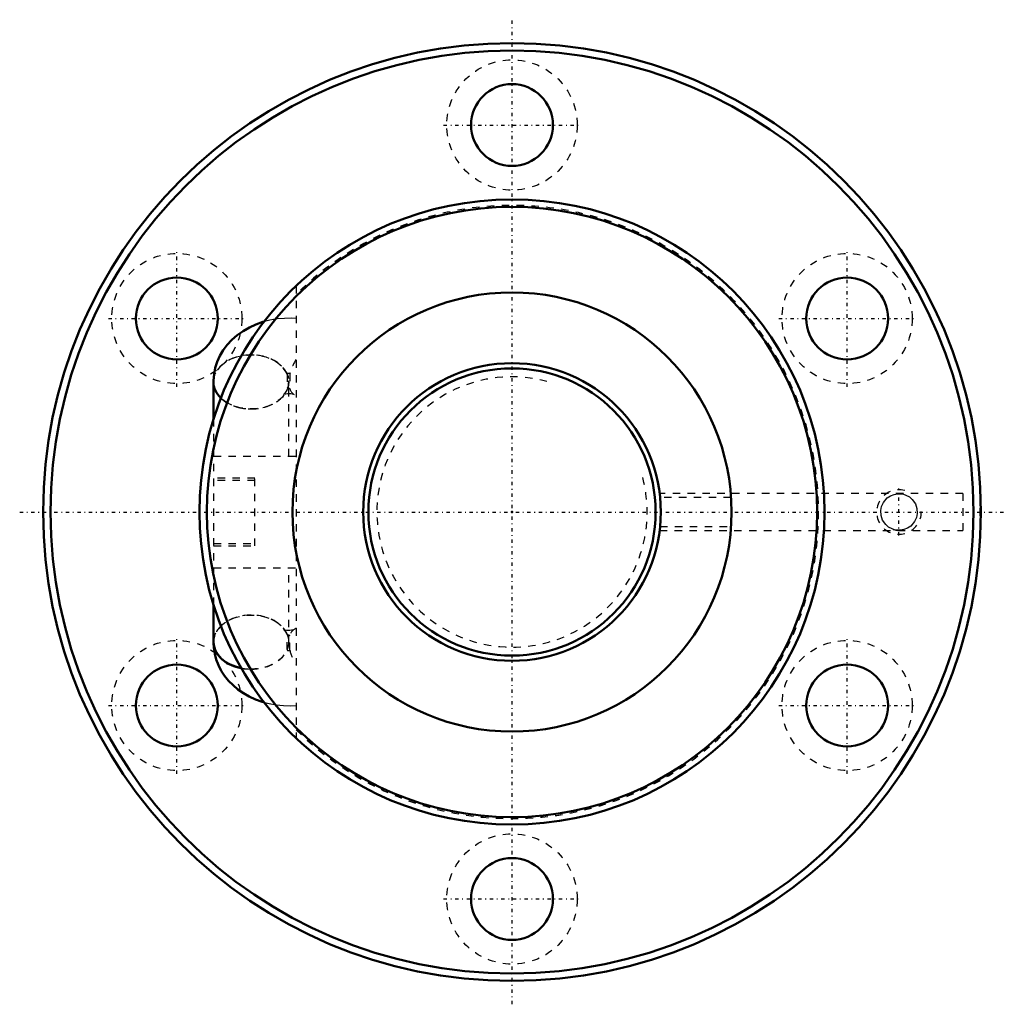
# Model space of a CAD drawing. Header units: millimetres. Extents: x -66 to 66, y -66 to 66.
import ezdxf

# ---------------------------------------------------------------- set-up
doc = ezdxf.new("R2010")
doc.units = ezdxf.units.MM
doc.linetypes.add('Center', pattern=[1.5, 0.45, -0.5, 0.05, -0.5])
doc.linetypes.add('Dashed', pattern=[2, 1, -1])
for name, color, linetype, lineweight in [('2d ConnectionPoints', 7, 'Continuous', 50), ('AM_0', 7, 'Continuous', 50), ('AM_5', 3, 'Continuous', 25), ('AM_7', 7, 'Center', 25), ('AM_9', 6, 'Dashed', 25)]:
    doc.layers.add(name, color=color, linetype=linetype, lineweight=lineweight)

# ---------------------------------------------------------------- blocks, each defined once
blk = doc.blocks.new('1_BIF4016V_5RR_Nut_0_in_BIF4016V_5RRG0_164LC0_000_2')
at = {"layer": 'AM_0'}
for p, q in [((-40.1, 17.25), (-40.1, 12.49)), ((-40.09, 17.15), (-40.09, 12.52)), ((63, 2.5), (62.95, 2.5)), ((62.95, -2.5), (62.95, -2.5)), ((-40.1, -12.49), (-40.1, -17.25)), ((-40.09, -12.52), (-40.09, -17.48))]:
    blk.add_line(p, q, dxfattribs=at)
for points in [[(-33.25, 25.6), (-33.48, 25.53), (-34.41, 25.21), (-35.29, 24.8), (-36.13, 24.32), (-36.91, 23.77), (-37.63, 23.15), (-38.26, 22.47), (-38.8, 21.74), (-39.25, 20.97), (-39.61, 20.17), (-39.87, 19.35), (-40.04, 18.52), (-40.11, 17.69), (-40.11, 17.48)], [(-40.11, -17.48), (-40.07, -18.24), (-39.94, -19.05), (-39.73, -19.84), (-39.43, -20.6), (-39.06, -21.33), (-38.61, -22.02), (-38.08, -22.68), (-37.48, -23.29), (-36.82, -23.85), (-36.09, -24.35), (-35.3, -24.8), (-34.45, -25.19), (-33.56, -25.5), (-33.26, -25.59)]]:
    blk.add_lwpolyline(points, dxfattribs=at)
for centre, radius in [((0, 0), 63), ((0, 0), 62), ((0, 52), 5.5), ((0, 0), 42), ((0, 0), 41), ((-45.03, 26), 5.5), ((45.03, 26), 5.5), ((0, 0), 29.5), ((-45.03, -26), 5.5), ((45.03, -26), 5.5), ((0, -52), 5.5)]:
    blk.add_circle(centre, radius, dxfattribs=at)
for centre, major_axis, start_param, end_param in [((-35.06, 17.48), (-5.05, 0), 6.283004, 6.923119), ((-35.06, -17.48), (5.05, 0), 3.052564, 4.447396), ((-35.04, -17.48), (5.05, 0), 3.141593, 4.442764)]:
    blk.add_ellipse(centre, major_axis=major_axis, ratio=0.71934, start_param=start_param, end_param=end_param, dxfattribs=at)
at = {"layer": 'AM_5', "linetype": 'Dashed'}
blk.add_arc((52, 0), 3, 75, 15, dxfattribs=at)
at = {"layer": 'AM_7'}
for p, q in [((0, -66.15), (0, 66.15)), ((-9.19, 52), (9.19, 52)), ((-45.03, 16.81), (-45.03, 35.19)), ((45.03, 16.81), (45.03, 35.19)), ((-54.22, 26), (-35.85, 26)), ((35.85, 26), (54.22, 26)), ((52, -3.15), (52, 3.15)), ((-66.15, 0), (66.15, 0)), ((-45.03, -35.19), (-45.03, -16.81)), ((45.03, -35.19), (45.03, -16.81)), ((-54.22, -26), (-35.85, -26)), ((35.85, -26), (54.22, -26)), ((-9.19, -52), (9.19, -52))]:
    blk.add_line(p, q, dxfattribs=at)
at = {"layer": 'AM_9'}
for p, q in [((-29, 30.38), (-29, -30.38)), ((-29.86, 18.58), (-29.86, 16.55)), ((-40.1, 17.48), (-40.1, 17.25)), ((-40.09, 17.48), (-40.09, 17.15)), ((-30.21, 18.49), (-30.21, 16.47)), ((-30, 7.5), (-30, 17.48)), ((-29.99, 7.5), (-29.99, 17.48)), ((-29.32, 15.81), (-29.37, 15.85)), ((-40.1, 12.49), (-40.1, -12.49)), ((-40.09, 12.52), (-40.09, 7.5)), ((-40.1, 7.5), (-29, 7.5)), ((-34.55, 4.55), (-40.1, 4.55)), ((-34.55, 4.25), (-40.1, 4.25)), ((-34.55, -4.55), (-34.55, 4.55)), ((19.9, 1.96), (19.84, 2.5)), ((60.59, 2.5), (19.84, 2.5)), ((29.43, 1.96), (19.9, 1.96)), ((51.79, 2.45), (52.21, 2.45)), ((60.59, 2.5), (60.59, -2.5)), ((62.89, -2.5), (62.89, 2.5)), ((62.95, 2.5), (62.89, 2.5)), ((19.84, -2.5), (19.9, -1.96)), ((19.85, -2.5), (60.59, -2.5)), ((19.9, -1.96), (29.43, -1.96)), ((52.21, -2.45), (51.79, -2.45)), ((62.89, -2.5), (62.95, -2.5)), ((-40.1, -4.25), (-34.55, -4.25)), ((-40.1, -4.55), (-34.55, -4.55)), ((-40.1, -7.5), (-29, -7.5)), ((-40.09, -7.5), (-40.09, -12.52)), ((-30, -17.48), (-30, -7.5)), ((-29.99, -17.48), (-29.99, -7.5)), ((-30.26, -16.37), (-30.2, -16.5)), ((-30.21, -18.49), (-30.21, -16.47)), ((-29.86, -18.58), (-29.86, -16.55)), ((-40.1, -17.25), (-40.1, -17.48))]:
    blk.add_line(p, q, dxfattribs=at)
for points in [[(-29, 25.99), (-29.62, 26.03), (-30.59, 26.02), (-31.57, 25.94), (-32.53, 25.77), (-33.25, 25.6)], [(-30.22, 16.47), (-30.26, 16.38), (-30.43, 16.09), (-30.58, 15.91), (-30.68, 15.82), (-30.71, 15.8)], [(-30.71, 15.8), (-30.71, 15.8), (-30.67, 15.82), (-30.56, 15.86), (-30.39, 15.9), (-30.18, 15.93), (-29.94, 15.93), (-29.71, 15.92), (-29.52, 15.88), (-29.38, 15.83), (-29.31, 15.8), (-29.31, 15.8)], [(29.5, -0.07), (29.5, 0.27), (29.48, 1.08), (29.45, 1.76), (29.43, 1.96)], [(51.79, -2.45), (51.4, -2.39), (51.06, -2.27), (50.61, -2.03), (50.21, -1.68), (49.8, -1.1), (49.59, -0.49), (49.55, 0.18), (49.66, 0.76), (49.9, 1.28), (50.43, 1.89), (50.86, 2.18), (51.33, 2.37), (51.79, 2.45)], [(52.21, 2.45), (52.6, 2.39), (52.94, 2.27), (53.39, 2.03), (53.79, 1.68), (54.2, 1.1), (54.41, 0.49), (54.45, -0.18), (54.34, -0.76), (54.1, -1.28), (53.57, -1.89), (53.14, -2.18), (52.67, -2.37), (52.21, -2.45)], [(29.43, -1.96), (29.47, -1.34), (29.49, -0.56), (29.5, -0.07)], [(-29.31, -15.8), (-29.31, -15.8), (-29.35, -15.82), (-29.46, -15.86), (-29.63, -15.9), (-29.84, -15.93), (-30.08, -15.93), (-30.31, -15.92), (-30.5, -15.88), (-30.64, -15.83), (-30.71, -15.8), (-30.71, -15.8)], [(-30.71, -15.8), (-30.7, -15.81), (-30.61, -15.88), (-30.49, -16.01)], [(-29.37, -15.85), (-29.34, -15.82), (-29.31, -15.8)], [(-33.26, -25.59), (-32.64, -25.75), (-31.69, -25.92), (-30.72, -26.01), (-29.75, -26.03), (-29, -25.99)]]:
    blk.add_lwpolyline(points, dxfattribs=at)
for centre in [(0, 52), (-45.03, 26), (45.03, 26), (-45.03, -26), (45.03, -26), (0, -52)]:
    blk.add_circle(centre, 8.75, dxfattribs=at)
for centre, radius, start, end in [((0, 0), 41.2, 225.2606, 134.7394), ((52, 0), 2.46, 74.735, 111.331), ((52, 0), 2.46, 251.4152, 295.8184)]:
    blk.add_arc(centre, radius, start, end, dxfattribs=at)
for centre, major_axis, ratio, start_param, end_param in [((-35.06, 17.48), (-5.05, 0), 0.71934, 3.423969, 6.283004), ((-35.05, 17.48), (5.05, 0), 0.71934, 1.571786, 4.711399), ((-35.05, 17.48), (5.05, 0), 0.71934, 4.711399, 7.854972), ((-26.14, 19.73), (3.22, 3.89), 0.551046, 1.814978, 2.271935), ((-30.01, 18.49), (-0.2, 0), 0.694658, 3.839724, 6.283185), ((-35.06, 17.48), (-5.05, 0), 0.71934, 0.639934, 2.7279), ((-35.06, 17.48), (-5.05, 0), 0.71934, -3.444088, -3.423969), ((-30.01, 16.47), (-0.2, 0), 0.694658, 3.839724, 6.283185), ((-26.14, 19.73), (3.22, 3.89), 0.551046, 2.836687, 3.293643), ((-35.04, -17.48), (5.05, 0), 0.71934, 1.572777, 3.141593), ((-35.06, -17.48), (5.05, 0), 0.71934, 0.282376, 2.501659), ((-35.04, -17.48), (5.05, 0), 0.71934, 4.710409, 7.855962), ((-35.06, -17.48), (5.05, 0), 0.71934, 2.501659, 3.052564), ((-26.14, -19.73), (-3.22, 3.89), 0.551046, 6.131135, 6.588091), ((-30.01, -16.47), (0.2, 0), 0.694658, 3.141593, 3.460496), ((-30.01, -16.47), (0.2, 0), 0.694658, 3.460496, 5.585054), ((-35.06, -17.48), (5.05, 0), 0.71934, 4.714369, 6.000809), ((-30.01, -18.49), (0.2, 0), 0.694658, 3.141593, 5.585054), ((-26.14, -19.73), (-3.22, 3.89), 0.551046, 0.869658, 1.326614), ((-35.04, -17.48), (5.05, 0), 0.71934, 4.442764, 4.710409), ((-35.06, -17.48), (5.05, 0), 0.71934, 4.447396, 4.714369)]:
    blk.add_ellipse(centre, major_axis=major_axis, ratio=ratio, start_param=start_param, end_param=end_param, dxfattribs=at)
for centre in [(-35.04, 17.48), (-35.05, -17.48)]:
    blk.add_ellipse(centre, major_axis=(5.05, 0), ratio=0.71934, dxfattribs=at)
blk = doc.blocks.new('2_BIF4016V_5RR000_Shaft_0_in_BIF4016V_5RRG0_164LC0_000_2')
at = {"layer": 'AM_0'}
for radius in [20, 19.3]:
    blk.add_circle((0, 0), radius, dxfattribs=at)
at = {"layer": 'AM_5', "linetype": 'Dashed'}
blk.add_arc((0, 0), 18.16, 75, 15, dxfattribs=at)

msp = doc.modelspace()

# ---------------------------------------------------------------- linework, layer by layer
at = {"layer": '2d ConnectionPoints'}
msp.add_point((0, 0), dxfattribs=at)
msp.add_point((0, 0), dxfattribs=at)

# ---------------------------------------------------------------- block references
for name in ['1_BIF4016V_5RR_Nut_0_in_BIF4016V_5RRG0_164LC0_000_2', '2_BIF4016V_5RR000_Shaft_0_in_BIF4016V_5RRG0_164LC0_000_2']:
    msp.add_blockref(name, (0, 0))

doc.saveas('drawing.dxf')
